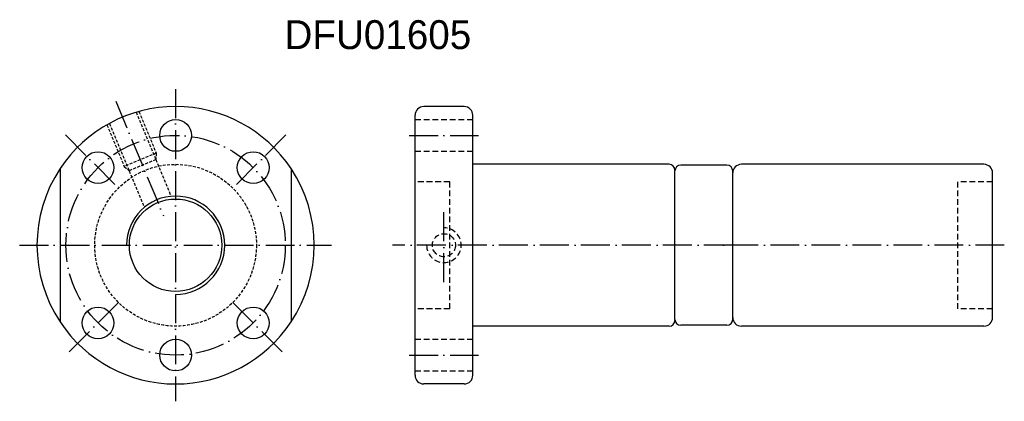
# Model space of a CAD drawing. Extents: x 26 to 196, y 61 to 128.
import ezdxf

# ---------------------------------------------------------------- set-up
doc = ezdxf.new("R2010")
doc.units = 0
doc.header["$MEASUREMENT"] = 0
for name, pattern in [('CL-5', [7.1, 5, -1, 0.1, -1]), ('DASHED', [0.75, 0.5, -0.25]), ('HID-1', [1.5, 1, -0.5])]:
    doc.linetypes.add(name, pattern=pattern)
for name, color, linetype in [('CL', 1, 'CL-5'), ('DIM', 4, 'CONTINUOUS'), ('HID', 2, 'HID-1'), ('OUT', 3, 'CONTINUOUS')]:
    doc.layers.add(name, color=color, linetype=linetype)

msp = doc.modelspace()

# ---------------------------------------------------------------- linework, layer by layer
at = {"layer": 'CL', "color": 7}
for p, q in [((52.96, 115.48, -0.18), (52.96, 61.48, -0.18)), ((42.63, 113.42, -0.18), (50.86, 93.55, -0.18)), ((33.87, 107.57, -0.18), (43.07, 98.38, -0.18)), ((72.06, 107.57, -0.18), (62.86, 98.38, -0.18)), ((93.43, 107.48, -0.18), (105.43, 107.48, -0.18)), ((99.43, 82.1, -0.18), (99.43, 94.85, -0.18)), ((25.96, 88.48, -0.18), (79.96, 88.48, -0.18)), ((149.43, 88.48, -0.18), (90.5, 88.48, -0.18)), ((196.46, 88.48, -0.18), (146.4, 88.48, -0.18)), ((43.07, 78.58, -0.18), (33.87, 69.39, -0.18)), ((62.86, 78.58, -0.18), (72.06, 69.39, -0.18)), ((93.43, 69.48, -0.18), (105.43, 69.48, -0.18))]:
    msp.add_line(p, q, dxfattribs=at)
msp.add_circle((52.96, 88.48, -0.18), 19, dxfattribs=at)
at = {"layer": 'DIM', "color": 7}
msp.add_circle((52.96, 88.48, -0.18), 8, dxfattribs=at)
at = {"layer": 'DIM', "color": 7, "linetype": 'Continuous'}
for start, end in [(146.4427, 213.5573), (326.4427, 33.5573)]:
    msp.add_arc((52.96, 88.48, -0.18), 24, start, end, dxfattribs=at)
at = {"layer": 'DIM', "color": 7}
msp.add_arc((52.96, 88.48, -0.18), 8.5, 270, 180, dxfattribs=at)
at = {"layer": 'HID', "color": 7, "linetype": 'DASHED'}
for p, q in [((46.14, 111.49, -0.18), (49.53, 103.29, -0.18)), ((46.62, 111.63, -0.18), (49.61, 104.41, -0.18)), ((41.08, 109.33, -0.18), (44.07, 102.11, -0.18)), ((41.52, 109.57, -0.18), (44.91, 101.38, -0.18)), ((49.61, 104.41, -0.18), (44.07, 102.11, -0.18)), ((49.61, 104.41, -0.18), (49.53, 103.29, -0.18)), ((49.53, 103.29, -0.18), (44.91, 101.38, -0.18)), ((49.53, 103.29, -0.18), (52.05, 97.23, -0.18)), ((44.07, 102.11, -0.18), (44.91, 101.38, -0.18)), ((44.91, 101.38, -0.18), (47.43, 95.32, -0.18))]:
    msp.add_line(p, q, dxfattribs=at)
at = {"layer": 'HID', "color": 7}
for p, q in [((94.43, 110.23, -0.18), (104.43, 110.23, -0.18)), ((94.43, 104.73, -0.18), (104.43, 104.73, -0.18)), ((100.43, 99.48, 0.04), (94.43, 99.48, 0.04)), ((100.43, 77.48, 0.04), (100.43, 99.48, 0.04)), ((194.43, 99.48, -0.18), (188.43, 99.48, -0.18)), ((188.43, 77.48, -0.18), (188.43, 99.48, -0.18)), ((100.43, 77.48, 0.04), (94.43, 77.48, 0.04)), ((194.43, 77.48, -0.18), (188.43, 77.48, -0.18)), ((94.43, 72.23, -0.18), (104.43, 72.23, -0.18)), ((94.43, 66.73, -0.18), (104.43, 66.73, -0.18))]:
    msp.add_line(p, q, dxfattribs=at)
at = {"layer": 'HID', "color": 7, "linetype": 'DASHED'}
msp.add_circle((52.96, 88.48, -0.18), 14, dxfattribs=at)
at = {"layer": 'HID', "color": 7}
msp.add_circle((99.43, 88.48, -0.18), 2, dxfattribs=at)
msp.add_arc((99.43, 88.48, -0.18), 3, 180, 90, dxfattribs=at)
at = {"layer": 'OUT', "color": 7}
for p, q in [((94.43, 65.98, -0.18), (94.43, 110.98, -0.18)), ((102.93, 112.48, -0.18), (95.93, 112.48, -0.18)), ((104.43, 65.98, -0.18), (104.43, 110.98, -0.18)), ((138.43, 102.48, -0.18), (104.43, 102.48, -0.18)), ((148.43, 102.33, -0.18), (140.43, 102.33, -0.18)), ((192.93, 102.48, -0.18), (150.93, 102.48, -0.18)), ((94.43, 74.98, 0.04), (94.43, 101.98, 0.04)), ((139.43, 75.63, -0.18), (139.43, 101.33, -0.18)), ((149.43, 75.63, -0.18), (149.43, 101.33, -0.18)), ((194.43, 75.98, -0.18), (194.43, 100.98, -0.18)), ((138.43, 74.48, -0.18), (104.43, 74.48, -0.18)), ((148.43, 74.63, -0.18), (140.43, 74.63, -0.18)), ((192.93, 74.48, -0.18), (150.93, 74.48, -0.18)), ((102.93, 64.48, -0.18), (95.93, 64.48, -0.18))]:
    msp.add_line(p, q, dxfattribs=at)
at = {"layer": 'OUT', "color": 7, "linetype": 'Continuous'}
for p, q in [((32.96, 101.74, -0.18), (32.96, 75.21, -0.18)), ((72.96, 101.74, -0.18), (72.96, 75.21, -0.18))]:
    msp.add_line(p, q, dxfattribs=at)
for centre in [(52.96, 107.48, -0.18), (39.53, 101.91, -0.18), (66.4, 101.91, -0.18), (39.53, 75.04, -0.18), (66.4, 75.04, -0.18), (52.96, 69.48, -0.18)]:
    msp.add_circle(centre, 2.75, dxfattribs=at)
for start, end in [(33.5573, 146.4427), (213.5573, 326.4427)]:
    msp.add_arc((52.96, 88.48, -0.18), 24, start, end, dxfattribs=at)
at = {"layer": 'OUT', "color": 7}
for centre, radius, start, end in [((95.93, 110.98, -0.18), 1.5, 90, 180), ((102.93, 110.98, -0.18), 1.5, 0, 90), ((138.43, 101.48, -0.18), 1, 0, 90), ((140.43, 101.33, -0.18), 1, 90, 180), ((148.43, 101.33, -0.18), 1, 0, 90), ((150.93, 100.98, -0.18), 1.5, 90, 180), ((192.93, 100.98, -0.18), 1.5, 0, 90), ((138.43, 75.48, -0.18), 1, 270, 0), ((140.43, 75.63, -0.18), 1, 180, 270), ((148.43, 75.63, -0.18), 1, 270, 0), ((150.93, 75.98, -0.18), 1.5, 180, 270), ((192.93, 75.98, -0.18), 1.5, 270, 0), ((95.93, 65.98, -0.18), 1.5, 180, 270), ((102.93, 65.98, -0.18), 1.5, 270, 0)]:
    msp.add_arc(centre, radius, start, end, dxfattribs=at)

# ---------------------------------------------------------------- texts
at = {"layer": 'DIM', "color": 7}
msp.add_text('DFU01605', height=5, dxfattribs=at).set_placement((71.82, 122.42))

doc.saveas('drawing.dxf')
